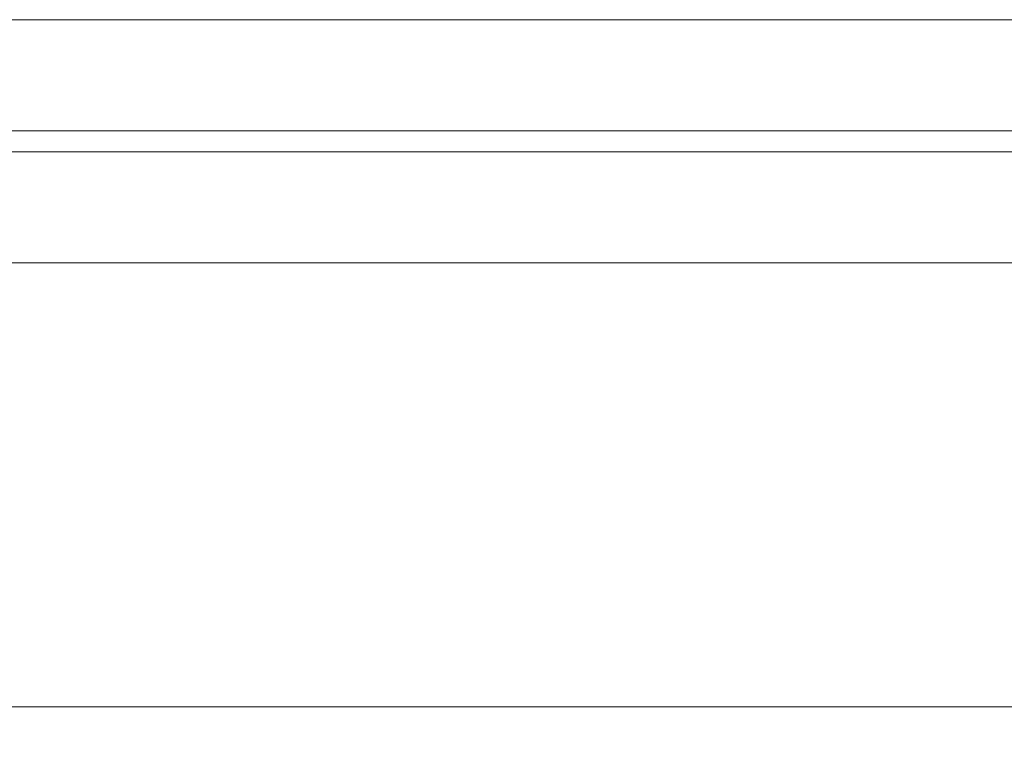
# Model space of a CAD drawing. Header units: inches. Extents: x 34737 to 291769, y 4926 to 74566.
# Tile 201 of 256: x 256837 to 256864, y 31113 to 31133. Entities that reach past the tile are written whole.
import ezdxf

# ---------------------------------------------------------------- set-up
doc = ezdxf.new("R2010")
doc.units = ezdxf.units.IN
doc.header["$LTSCALE"] = 300
doc.layers.add('_MB_szklo_0.15', color=142, linetype='Continuous', lineweight=15)

msp = doc.modelspace()

# ---------------------------------------------------------------- linework, layer by layer
at = {"layer": '_MB_szklo_0.15'}
for points in [[(256844.379, 31129.875), (256155.879, 31129.875), (256155.879, 31132.875), (256844.379, 31132.875)], [(256844.379, 31129.875), (256889.379, 31129.875), (256889.379, 31132.875), (256844.379, 31132.875)], [(256844.379, 31129.305), (256155.879, 31129.305), (256155.879, 31129.875), (256844.379, 31129.875)], [(256844.379, 31129.305), (256889.379, 31129.305), (256889.379, 31129.875), (256844.379, 31129.875)], [(256844.379, 31126.305), (256155.879, 31126.305), (256155.879, 31129.305), (256844.379, 31129.305)], [(256844.379, 31126.305), (256889.379, 31126.305), (256889.379, 31129.305), (256844.379, 31129.305)], [(256844.379, 31111.305), (256155.879, 31111.305), (256155.879, 31114.305), (256844.379, 31114.305)], [(256844.379, 31111.305), (256889.379, 31111.305), (256889.379, 31114.305), (256844.379, 31114.305)]]:
    msp.add_lwpolyline(points, dxfattribs=at)

doc.saveas('drawing.dxf')
